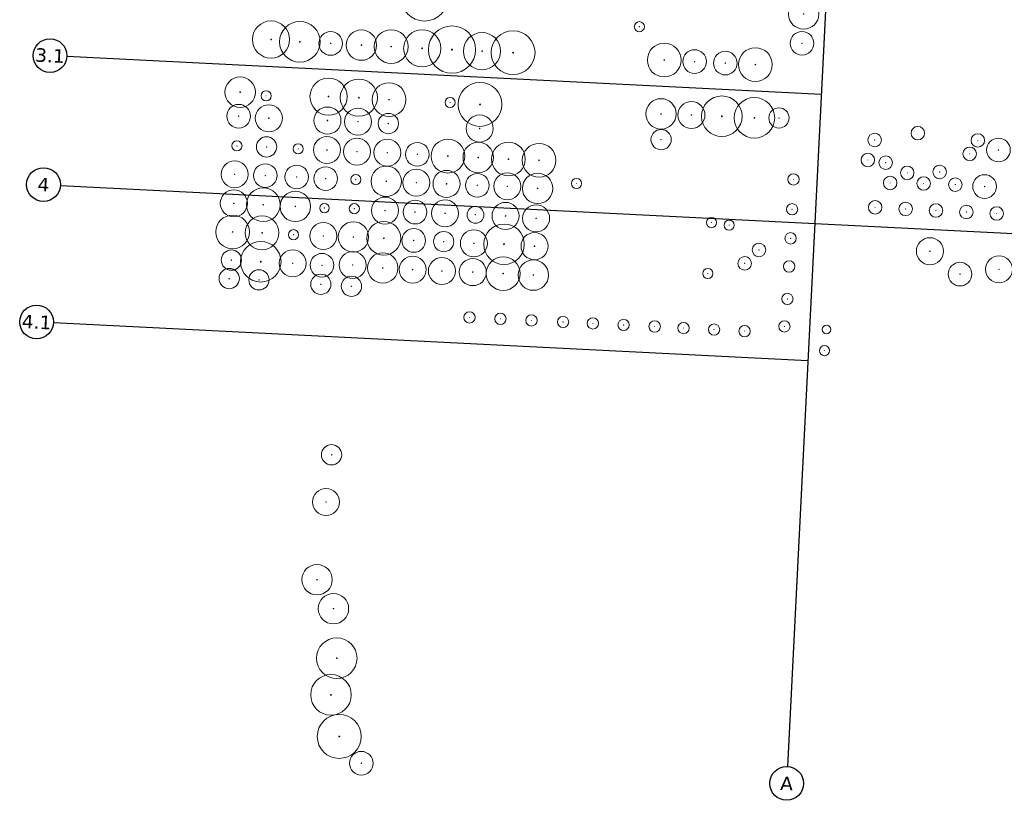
# Model space of a CAD drawing. Header units: millimetres. Extents: x 32690613 to 32694387, y 5343747 to 5344591.
# Tile 1 of 8: x 32692179 to 32692471, y 5343789 to 5344020. Entities that reach past the tile are written whole.
import ezdxf

# ---------------------------------------------------------------- set-up
doc = ezdxf.new("R2010")
doc.units = ezdxf.units.MM
doc.layers.get('DEFPOINTS').update_dxf_attribs({"true_color": 0xff7f7f})
doc.layers.add('Baum-Bestand', color=7, linetype='Continuous', lineweight=20, true_color=0x4c9900)
doc.styles.add('Verdana', font='verdana.ttf')

# ---------------------------------------------------------------- blocks, each defined once
blk = doc.blocks.new('Baum - ungeschützt')
at = {"layer": 'Baum-Bestand'}
for radius in [0.5, 0.01]:
    blk.add_circle((0, 0), radius, dxfattribs=at)
blk = doc.blocks.new('Einzelbaum geschützt')
at = {"layer": 'Baum-Bestand'}
for radius in [0.5, 0.01]:
    blk.add_circle((0, 0), radius, dxfattribs=at)
blk = doc.blocks.new('A$C78070446')
for p, q in [((4469733.77, 5343068.96), (4469667.48, 5342330.09)), ((4469685.27, 5342528.36), (4469462.61, 5342548.34)), ((4469459.19, 5342510.29), (4470208.78, 5342443.04)), ((4469678.22, 5342449.78), (4469455.56, 5342469.75))]:
    blk.add_line(p, q)
for centre in [(4469457.63, 5342548.79), (4469454.21, 5342510.74), (4469450.58, 5342470.2), (4469667.04, 5342325.11)]:
    blk.add_circle(centre, 5)
at = {"char_height": 4, "attachment_point": 5, "rotation": 354.86, "line_spacing_factor": 0.252012, "style": 'Verdana'}
for s, insert in [('3.1', (4469457.63, 5342548.79)), ('4', (4469454.21, 5342510.74)), ('4.1', (4469450.58, 5342470.2)), ('A', (4469667.04, 5342325.11))]:
    blk.add_mtext(s, dxfattribs=dict(at, insert=insert))

msp = doc.modelspace()

# ---------------------------------------------------------------- block references
at = {"layer": 'Baum-Bestand'}
for name, p, xscale, yscale, zscale, rotation in [('Einzelbaum geschützt', (32692298.96, 5344026.74), 14, 14, 14, 87.15858123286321), ('Einzelbaum geschützt', (32692411.16, 5344021.83), 9.000000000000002, 9.000000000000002, 9.000000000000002, 87.15858123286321), ('Einzelbaum geschützt', (32692253.56, 5344014.26), 11, 11, 11, 87.15858123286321), ('Einzelbaum geschützt', (32692262.08, 5344013.59), 12, 12, 12, 87.15858123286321), ('Einzelbaum geschützt', (32692280.29, 5344012.61), 9.000000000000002, 9.000000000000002, 9.000000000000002, 87.15858123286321), ('Einzelbaum geschützt', (32692289.1, 5344012.17), 10, 10, 10, 87.15858123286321), ('Einzelbaum geschützt', (32692298.29, 5344011.65), 11, 11, 11, 87.15858123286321), ('Einzelbaum geschützt', (32692307.1, 5344011.29), 14, 14, 14, 87.15858123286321), ('Einzelbaum geschützt', (32692325.17, 5344010.38), 13, 13, 13, 87.15858123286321), ('Baum - ungeschützt', (32692362.54, 5344018.06), 3, 3, 3, 2.2374851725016), ('Einzelbaum geschützt', (32692271.19, 5344013.1), 7.000000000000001, 7.000000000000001, 7.000000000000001, 87.15858123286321), ('Einzelbaum geschützt', (32692315.99, 5344010.83), 11, 11, 11, 87.15858123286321), ('Einzelbaum geschützt', (32692410.67, 5344013.15), 7.000000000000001, 7.000000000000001, 7.000000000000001, 87.15858123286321), ('Einzelbaum geschützt', (32692369.91, 5344008.18), 10, 10, 10, 87.15858123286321), ('Einzelbaum geschützt', (32692378.89, 5344007.74), 7.000000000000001, 7.000000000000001, 7.000000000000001, 87.15858123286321), ('Einzelbaum geschützt', (32692396.88, 5344006.85), 10, 10, 10, 87.15858123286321), ('Einzelbaum geschützt', (32692387.97, 5344007.29), 7.000000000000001, 7.000000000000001, 7.000000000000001, 87.15858123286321), ('Baum - ungeschützt', (32692244.41, 5343998.68), 9, 9, 9, 2.237485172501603), ('Einzelbaum geschützt', (32692270.57, 5343997.38), 11, 11, 11, 87.15858123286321), ('Einzelbaum geschützt', (32692279.52, 5343997.07), 11, 11, 11, 87.15858123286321), ('Einzelbaum geschützt', (32692288.48, 5343996.49), 10, 10, 10, 87.15858123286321), ('Einzelbaum geschützt', (32692315.38, 5343995.08), 13, 13, 13, 87.15858123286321), ('Einzelbaum geschützt', (32692252.09, 5343997.59, 547.47), 3, 3, 3, 87.15858123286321), ('Einzelbaum geschützt', (32692306.53, 5343995.61), 3, 3, 3, 87.15858123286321), ('Einzelbaum geschützt', (32692368.96, 5343992.26), 9.000000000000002, 9.000000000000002, 9.000000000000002, 87.15858123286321), ('Einzelbaum geschützt', (32692386.94, 5343991.56), 12, 12, 12, 87.15858123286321), ('Einzelbaum geschützt', (32692396.59, 5343991.1), 12, 12, 12, 87.15858123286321), ('Einzelbaum geschützt', (32692243.98, 5343991.57), 7.000000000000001, 7.000000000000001, 7.000000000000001, 87.15858123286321), ('Einzelbaum geschützt', (32692252.9, 5343990.97), 7.999999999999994, 7.999999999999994, 7.999999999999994, 87.15858123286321), ('Einzelbaum geschützt', (32692270.25, 5343990.3), 7.999999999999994, 7.999999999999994, 7.999999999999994, 87.15858123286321), ('Einzelbaum geschützt', (32692279.27, 5343989.97), 7.999999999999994, 7.999999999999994, 7.999999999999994, 87.15858123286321), ('Einzelbaum geschützt', (32692377.95, 5343991.93), 7.999999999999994, 7.999999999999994, 7.999999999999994, 87.15858123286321), ('Einzelbaum geschützt', (32692403.86, 5343991.06), 6, 6, 6, 87.15858123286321), ('Einzelbaum geschützt', (32692288.26, 5343989.41), 6, 6, 6, 87.15858123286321), ('Einzelbaum geschützt', (32692315.28, 5343987.94), 7.999999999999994, 7.999999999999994, 7.999999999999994, 87.15858123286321), ('Baum - ungeschützt', (32692444.95, 5343986.55), 3.999999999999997, 3.999999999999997, 3.999999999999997, 2.237485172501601), ('Einzelbaum geschützt', (32692252.23, 5343982.5), 6, 6, 6, 87.15858123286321), ('Einzelbaum geschützt', (32692270.09, 5343981.6), 7.999999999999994, 7.999999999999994, 7.999999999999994, 87.15858123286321), ('Einzelbaum geschützt', (32692278.97, 5343981.08), 7.999999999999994, 7.999999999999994, 7.999999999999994, 87.15858123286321), ('Einzelbaum geschützt', (32692287.98, 5343980.8), 7.999999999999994, 7.999999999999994, 7.999999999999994, 87.15858123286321), ('Einzelbaum geschützt', (32692305.89, 5343979.77), 10, 10, 10, 87.15858123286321), ('Baum - ungeschützt', (32692368.98, 5343984.64), 5.999999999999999, 5.999999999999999, 5.999999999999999, 2.2374851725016), ('Baum - ungeschützt', (32692432.19, 5343984.54), 3.999999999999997, 3.999999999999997, 3.999999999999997, 2.237485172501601), ('Baum - ungeschützt', (32692462.7, 5343984.41), 3.999999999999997, 3.999999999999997, 3.999999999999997, 2.237485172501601), ('Baum - ungeschützt', (32692468.8, 5343981.58), 6.999999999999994, 6.999999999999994, 6.999999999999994, 2.237485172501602), ('Einzelbaum geschützt', (32692243.46, 5343982.79), 3, 3, 3, 87.15858123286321), ('Einzelbaum geschützt', (32692261.6, 5343981.95), 3, 3, 3, 87.15858123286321), ('Einzelbaum geschützt', (32692296.85, 5343980.29), 7.000000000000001, 7.000000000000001, 7.000000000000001, 87.15858123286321), ('Einzelbaum geschützt', (32692314.86, 5343979.37), 9.000000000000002, 9.000000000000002, 9.000000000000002, 87.15858123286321), ('Einzelbaum geschützt', (32692323.8, 5343978.89), 10, 10, 10, 87.15858123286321), ('Einzelbaum geschützt', (32692332.87, 5343978.52), 10, 10, 10, 87.15858123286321), ('Baum - ungeschützt', (32692460.3, 5343980.45), 3.999999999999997, 3.999999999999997, 3.999999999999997, 2.237485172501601), ('Baum - ungeschützt', (32692430.16, 5343978.62), 3.999999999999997, 3.999999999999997, 3.999999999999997, 2.237485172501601), ('Baum - ungeschützt', (32692435.45, 5343977.84), 3.999999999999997, 3.999999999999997, 3.999999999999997, 2.237485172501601), ('Einzelbaum geschützt', (32692242.8, 5343974.37), 7.999999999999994, 7.999999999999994, 7.999999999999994, 87.15858123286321), ('Einzelbaum geschützt', (32692251.85, 5343974), 7.000000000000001, 7.000000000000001, 7.000000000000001, 87.15858123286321), ('Einzelbaum geschützt', (32692261.14, 5343973.6), 7.000000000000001, 7.000000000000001, 7.000000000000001, 87.15858123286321), ('Einzelbaum geschützt', (32692269.72, 5343973.11), 7.000000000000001, 7.000000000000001, 7.000000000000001, 87.15858123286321), ('Einzelbaum geschützt', (32692287.64, 5343972.33), 9.000000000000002, 9.000000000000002, 9.000000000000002, 87.15858123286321), ('Baum - ungeschützt', (32692441.81, 5343974.82), 3.999999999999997, 3.999999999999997, 3.999999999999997, 2.237485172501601), ('Baum - ungeschützt', (32692451.39, 5343975.09), 3.999999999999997, 3.999999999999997, 3.999999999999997, 2.237485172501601), ('Einzelbaum geschützt', (32692278.62, 5343972.82), 3, 3, 3, 87.15858123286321), ('Einzelbaum geschützt', (32692296.55, 5343971.92), 7.999999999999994, 7.999999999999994, 7.999999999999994, 87.15858123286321), ('Einzelbaum geschützt', (32692305.48, 5343971.56), 7.999999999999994, 7.999999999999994, 7.999999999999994, 87.15858123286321), ('Einzelbaum geschützt', (32692314.59, 5343971.13), 7.000000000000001, 7.000000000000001, 7.000000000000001, 87.15858123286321), ('Einzelbaum geschützt', (32692323.48, 5343970.84), 7.999999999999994, 7.999999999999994, 7.999999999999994, 87.15858123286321), ('Einzelbaum geschützt', (32692332.44, 5343970.21), 9.000000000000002, 9.000000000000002, 9.000000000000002, 87.15858123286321), ('Einzelbaum geschützt', (32692408.14, 5343972.88), 3.358529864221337, 3.358529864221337, 3.358529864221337, 87.15858123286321), ('Baum - ungeschützt', (32692436.76, 5343971.84), 3.999999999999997, 3.999999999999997, 3.999999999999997, 2.237485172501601), ('Baum - ungeschützt', (32692446.68, 5343971.67), 3.999999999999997, 3.999999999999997, 3.999999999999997, 2.237485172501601), ('Baum - ungeschützt', (32692456.03, 5343971.33), 3.999999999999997, 3.999999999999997, 3.999999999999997, 2.237485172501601), ('Baum - ungeschützt', (32692464.7, 5343970.77), 6.999999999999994, 6.999999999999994, 6.999999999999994, 2.237485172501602), ('Einzelbaum geschützt', (32692251.25, 5343965.38), 10, 10, 10, 87.15858123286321), ('Baum - ungeschützt', (32692343.95, 5343971.69), 3, 3, 3, 2.2374851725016), ('Einzelbaum geschützt', (32692242.54, 5343965.79), 7.999999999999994, 7.999999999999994, 7.999999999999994, 87.15858123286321), ('Einzelbaum geschützt', (32692260.74, 5343964.88), 9.000000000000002, 9.000000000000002, 9.000000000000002, 87.15858123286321), ('Einzelbaum geschützt', (32692287.26, 5343963.66), 7.999999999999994, 7.999999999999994, 7.999999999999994, 87.15858123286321), ('Einzelbaum geschützt', (32692269.33, 5343964.41), 2.777829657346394, 2.777829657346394, 2.777829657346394, 87.15858123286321), ('Einzelbaum geschützt', (32692278.2, 5343964.22), 3, 3, 3, 87.15858123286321), ('Einzelbaum geschützt', (32692296.17, 5343963.2), 7.000000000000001, 7.000000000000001, 7.000000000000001, 87.15858123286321), ('Einzelbaum geschützt', (32692305.05, 5343962.83), 7.999999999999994, 7.999999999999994, 7.999999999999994, 87.15858123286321), ('Einzelbaum geschützt', (32692314.04, 5343962.42), 5, 5, 5, 87.15858123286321), ('Einzelbaum geschützt', (32692322.94, 5343962.08), 7.999999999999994, 7.999999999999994, 7.999999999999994, 87.15858123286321), ('Einzelbaum geschützt', (32692331.99, 5343961.37), 7.999999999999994, 7.999999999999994, 7.999999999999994, 87.15858123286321), ('Einzelbaum geschützt', (32692407.73, 5343964.05), 3.358529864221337, 3.358529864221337, 3.358529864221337, 87.15858123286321), ('Baum - ungeschützt', (32692432.33, 5343964.62), 3.999999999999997, 3.999999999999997, 3.999999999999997, 2.237485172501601), ('Baum - ungeschützt', (32692441.32, 5343964.15), 3.999999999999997, 3.999999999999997, 3.999999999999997, 2.237485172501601), ('Baum - ungeschützt', (32692450.31, 5343963.69), 3.999999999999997, 3.999999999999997, 3.999999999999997, 2.237485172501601), ('Baum - ungeschützt', (32692459.31, 5343963.21), 3.999999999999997, 3.999999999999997, 3.999999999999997, 2.237485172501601), ('Baum - ungeschützt', (32692468.3, 5343962.78), 3.999999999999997, 3.999999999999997, 3.999999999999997, 2.237485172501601), ('Einzelbaum geschützt', (32692242.18, 5343957.32), 10, 10, 10, 87.15858123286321), ('Einzelbaum geschützt', (32692250.88, 5343957.06), 10, 10, 10, 87.15858123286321), ('Einzelbaum geschützt', (32692269.02, 5343956.12), 7.999999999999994, 7.999999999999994, 7.999999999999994, 87.15858123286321), ('Einzelbaum geschützt', (32692277.93, 5343955.84), 9.000000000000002, 9.000000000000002, 9.000000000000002, 87.15858123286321), ('Einzelbaum geschützt', (32692286.94, 5343955.46), 10, 10, 10, 87.15858123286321), ('Einzelbaum geschützt', (32692322.5, 5343953.68), 12, 12, 12, 87.15858123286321), ('Einzelbaum geschützt', (32692383.87, 5343960.1), 3, 3, 3, 87.15858123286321), ('Einzelbaum geschützt', (32692389.14, 5343959.36), 3, 3, 3, 87.15858123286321), ('Einzelbaum geschützt', (32692260.22, 5343956.51), 3, 3, 3, 87.15858123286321), ('Einzelbaum geschützt', (32692295.78, 5343954.81), 7.000000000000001, 7.000000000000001, 7.000000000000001, 87.15858123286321), ('Einzelbaum geschützt', (32692304.64, 5343954.47), 6, 6, 6, 87.15858123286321), ('Einzelbaum geschützt', (32692313.57, 5343953.97), 7.999999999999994, 7.999999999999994, 7.999999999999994, 87.15858123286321), ('Einzelbaum geschützt', (32692331.52, 5343953.12), 7.999999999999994, 7.999999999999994, 7.999999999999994, 87.15858123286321), ('Einzelbaum geschützt', (32692407.3, 5343955.44), 3.358529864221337, 3.358529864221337, 3.358529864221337, 87.15858123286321), ('Einzelbaum geschützt', (32692250.51, 5343948.52), 12, 12, 12, 87.15858123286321), ('Einzelbaum geschützt', (32692397.93, 5343952.01), 3.999999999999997, 3.999999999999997, 3.999999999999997, 87.15858123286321), ('Baum - ungeschützt', (32692448.52, 5343951.63), 7.999999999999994, 7.999999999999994, 7.999999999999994, 2.237485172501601), ('Einzelbaum geschützt', (32692241.82, 5343948.99), 6, 6, 6, 87.15858123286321), ('Einzelbaum geschützt', (32692259.94, 5343948.05), 7.999999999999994, 7.999999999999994, 7.999999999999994, 87.15858123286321), ('Einzelbaum geschützt', (32692268.62, 5343947.48), 7, 7, 7, 357.1585812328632), ('Einzelbaum geschützt', (32692277.71, 5343947.55), 7.999999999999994, 7.999999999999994, 7.999999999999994, 87.15858123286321), ('Einzelbaum geschützt', (32692286.61, 5343946.68), 9.000000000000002, 9.000000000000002, 9.000000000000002, 87.15858123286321), ('Einzelbaum geschützt', (32692295.44, 5343946.19), 7.999999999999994, 7.999999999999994, 7.999999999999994, 87.15858123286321), ('Einzelbaum geschützt', (32692322.25, 5343945), 10, 10, 10, 87.15858123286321), ('Einzelbaum geschützt', (32692393.73, 5343948.03), 3.999999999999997, 3.999999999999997, 3.999999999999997, 87.15858123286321), ('Baum - ungeschützt', (32692468.97, 5343946.28), 7.999999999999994, 7.999999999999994, 7.999999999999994, 2.237485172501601), ('Einzelbaum geschützt', (32692304.11, 5343945.78), 7.999999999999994, 7.999999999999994, 7.999999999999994, 87.15858123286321), ('Einzelbaum geschützt', (32692313.25, 5343945.44), 7.999999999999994, 7.999999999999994, 7.999999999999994, 87.15858123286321), ('Einzelbaum geschützt', (32692331.18, 5343944.56), 9.000000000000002, 9.000000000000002, 9.000000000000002, 87.15858123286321), ('Einzelbaum geschützt', (32692406.88, 5343947.12), 3.358529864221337, 3.358529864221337, 3.358529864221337, 87.15858123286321), ('Baum - ungeschützt', (32692457.42, 5343944.84), 6.999999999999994, 6.999999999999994, 6.999999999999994, 2.237485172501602), ('Baum - ungeschützt', (32692241.17, 5343943.53), 5.999999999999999, 5.999999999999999, 5.999999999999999, 2.2374851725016), ('Baum - ungeschützt', (32692249.97, 5343943.16), 5.999999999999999, 5.999999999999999, 5.999999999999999, 2.2374851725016), ('Baum - ungeschützt', (32692268.29, 5343941.84), 5.999999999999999, 5.999999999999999, 5.999999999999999, 2.2374851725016), ('Baum - ungeschützt', (32692277.34, 5343941.25), 5.999999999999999, 5.999999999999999, 5.999999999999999, 2.2374851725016), ('Baum - ungeschützt', (32692382.78, 5343945.06), 3, 3, 3, 2.2374851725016), ('Einzelbaum geschützt', (32692406.35, 5343937.52), 3.358529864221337, 3.358529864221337, 3.358529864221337, 87.15858123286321), ('Einzelbaum geschützt', (32692312.27, 5343932.06), 3.358529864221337, 3.358529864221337, 3.358529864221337, 87.15858123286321), ('Einzelbaum geschützt', (32692321.43, 5343931.62), 3.358529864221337, 3.358529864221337, 3.358529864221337, 87.15858123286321), ('Einzelbaum geschützt', (32692330.61, 5343931.16), 3.358529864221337, 3.358529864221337, 3.358529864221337, 87.15858123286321), ('Einzelbaum geschützt', (32692339.97, 5343930.7), 3.358529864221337, 3.358529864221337, 3.358529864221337, 87.15858123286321), ('Einzelbaum geschützt', (32692348.79, 5343930.26), 3.358529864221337, 3.358529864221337, 3.358529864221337, 87.15858123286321), ('Einzelbaum geschützt', (32692357.89, 5343929.81), 3.358529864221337, 3.358529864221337, 3.358529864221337, 87.15858123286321), ('Einzelbaum geschützt', (32692367.07, 5343929.36), 3.358529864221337, 3.358529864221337, 3.358529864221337, 87.15858123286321), ('Einzelbaum geschützt', (32692375.62, 5343928.89), 3.358529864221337, 3.358529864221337, 3.358529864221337, 87.15858123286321), ('Einzelbaum geschützt', (32692384.66, 5343928.44), 3.358529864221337, 3.358529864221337, 3.358529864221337, 87.15858123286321), ('Einzelbaum geschützt', (32692393.69, 5343927.98), 3.358529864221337, 3.358529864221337, 3.358529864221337, 87.15858123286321), ('Einzelbaum geschützt', (32692405.47, 5343929.38), 3.358529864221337, 3.358529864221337, 3.358529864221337, 87.15858123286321), ('Baum - ungeschützt', (32692417.93, 5343928.48), 2.5, 2.5, 2.5, 2.2374851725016), ('Baum - ungeschützt', (32692417.34, 5343922.21), 3, 3, 3, 2.2374851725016), ('Baum - ungeschützt', (32692271.47, 5343891.39), 5.999999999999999, 5.999999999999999, 5.999999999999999, 2.2374851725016), ('Baum - ungeschützt', (32692269.81, 5343877.43), 7.999999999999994, 7.999999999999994, 7.999999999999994, 2.237485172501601), ('Baum - ungeschützt', (32692267.17, 5343854.43), 9, 9, 9, 2.237485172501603), ('Baum - ungeschützt', (32692272.02, 5343845.86), 9, 9, 9, 2.237485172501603), ('Baum - ungeschützt', (32692273, 5343831.21), 12, 12, 12, 2.2374851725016), ('Baum - ungeschützt', (32692271.29, 5343820.36), 12, 12, 12, 2.2374851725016), ('Baum - ungeschützt', (32692273.73, 5343808.05), 13, 13, 13, 2.237485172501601), ('Baum - ungeschützt', (32692280.27, 5343800.13), 6.999999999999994, 6.999999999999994, 6.999999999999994, 2.237485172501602)]:
    msp.add_blockref(name, p, dxfattribs=dict(at, xscale=xscale, yscale=yscale, zscale=zscale, rotation=rotation))
at = {"layer": 'DEFPOINTS', "rotation": 2.237485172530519}
msp.add_blockref('A$C78070446', (28434719.52, -168960.66), dxfattribs=at)

doc.saveas('drawing.dxf')
